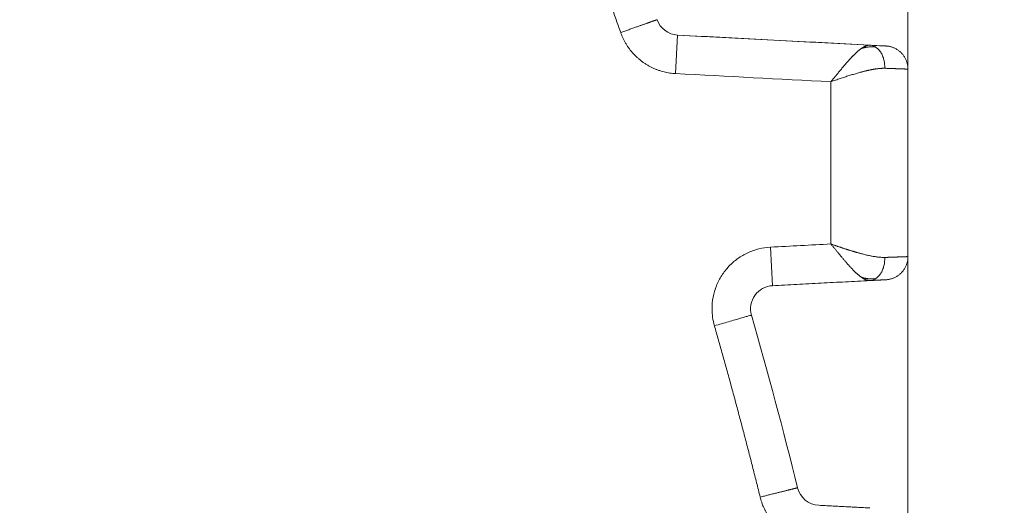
# Model space of a CAD drawing. Header units: millimetres. Extents: x 51337 to 61814, y -21781 to -12277.
# Tile 246 of 256: x 59308.77 to 59321.54, y -20698.42 to -20692.12. Entities that reach past the tile are written whole.
import ezdxf

# ---------------------------------------------------------------- set-up
doc = ezdxf.new("R2010")
doc.units = ezdxf.units.MM
doc.header["$LTSCALE"] = 0.3175
doc.layers.add('1轮廓实线层', color=7, linetype='Continuous', lineweight=18)

msp = doc.modelspace()

# ---------------------------------------------------------------- linework, layer by layer
at = {"layer": '1轮廓实线层'}
for p, q in [((59320.29339, -20692.76133), (59320.29339, -20689.19195)), ((59317.30646, -20692.3201), (59317.28029, -20692.81942)), ((59319.79898, -20692.45073), (59317.30646, -20692.3201)), ((59320.29339, -20695.19195), (59320.29339, -20692.76133)), ((59320.29339, -20695.19195), (59320.29339, -20692.76133)), ((59318.53689, -20695.5687), (59318.51072, -20695.06938)), ((59320.29339, -20698.76133), (59320.29339, -20695.19195)), ((59318.53689, -20695.5687), (59319.79751, -20695.50263))]:
    msp.add_line(p, q, dxfattribs=at)
for centre, radius, start, end in [((59255.29339, -20713.97664), 117.32051, 300.7584308, 103.5504853), ((59317.32216, -20692.02051), 0.3, 199.492274, 267), ((59317.32216, -20692.02051), 0.3, 199.492274, 267), ((59318.55259, -20695.86828), 0.3, 93, 195.974112), ((59318.55259, -20695.86828), 0.3, 93, 195.974112), ((59255.29339, -20713.97664), 65.5, 13.9476846, 15.9741119), ((59255.29339, -20713.97664), 65.5, 13.9476846, 15.9741119), ((59319.15335, -20698.11648), 0.3, 193.947685, 266.999999), ((59319.15335, -20698.11648), 0.3, 193.947685, 267)]:
    msp.add_arc(centre, radius, start, end, dxfattribs=at)
for points, weights in [([(59315.81396, -20690.26461), (59316.07649, -20690.93469), (59316.32787, -20691.60903), (59316.56801, -20692.28746)], [0.851405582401, 0.851327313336, 0.851327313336, 0.851405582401]), ([(59316.56801, -20692.28746), (59316.67941, -20692.60218), (59316.94689, -20692.80195), (59317.28029, -20692.81942)], [0.851405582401, 0.755725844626, 0.755725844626, 0.851405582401]), ([(59320.29339, -20692.76133), (59320.29339, -20692.59281), (59320.17738, -20692.47056), (59320.00909, -20692.46174)], [0.999999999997, 0.816916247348, 0.816916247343, 0.99999999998]), ([(59320.00909, -20695.49154), (59320.17738, -20695.48272), (59320.29339, -20695.36048), (59320.29339, -20695.19195)], [0.999999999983, 0.816916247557, 0.816916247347, 0.999999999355]), ([(59317.78348, -20696.08845), (59317.99438, -20696.8252), (59318.19222, -20697.56556), (59318.37694, -20698.30931)], [0.851405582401, 0.851316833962, 0.851316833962, 0.851405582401])]:
    msp.add_rational_spline(points, weights, degree=3, dxfattribs=at)
for points, weights in [([(59316.56801, -20692.28746), (59316.69822, -20692.24137), (59316.81428, -20692.20029), (59316.9013, -20692.16948), (59316.98779, -20692.13887), (59317.03887, -20692.12079), (59317.0393, -20692.12064)], [0.851405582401, 0.852121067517, 0.90165254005, 1, 0.902184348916, 0.852658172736, 0.851421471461]), ([(59318.37694, -20698.30931), (59318.511, -20698.27602), (59318.63048, -20698.24634), (59318.72007, -20698.22409), (59318.80912, -20698.20198), (59318.8617, -20698.18892), (59318.86215, -20698.18881)], [0.851405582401, 0.852121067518, 0.901652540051, 1, 0.902184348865, 0.852658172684, 0.851421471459])]:
    msp.add_rational_spline(points, weights, degree=3, knots=[0, 0, 0, 0, 0.50135553, 0.50135553, 0.50135553, 1, 1, 1, 1], dxfattribs=at)
for points, degree in [([(59319.79898, -20692.45073), (59319.38356, -20692.42896), (59318.55272, -20692.38542), (59317.72188, -20692.34187), (59317.30646, -20692.3201)], 3), ([(59319.87329, -20692.47473), (59319.77703, -20692.46424), (59319.68327, -20692.49553)], 2), ([(59320.00914, -20692.46175), (59320.00904, -20692.46174), (59319.93241, -20692.45772), (59319.79898, -20692.45073)], 3), ([(59317.28029, -20692.81942), (59317.95132, -20692.85459), (59318.62235, -20692.88975), (59319.29339, -20692.92492)], 3), ([(59319.29339, -20692.92492), (59319.29339, -20693.62607), (59319.29339, -20694.32722), (59319.29339, -20695.02836)], 3), ([(59319.29339, -20695.02836), (59319.0325, -20695.04204), (59318.77161, -20695.05571), (59318.51072, -20695.06938)], 3), ([(59319.79898, -20695.50255), (59318.53689, -20695.5687)], 1), ([(59319.6836, -20695.45771), (59319.77727, -20695.48895), (59319.8734, -20695.47849)], 2), ([(59320.00914, -20695.49154), (59320.00904, -20695.49154), (59319.90019, -20695.49725), (59319.79898, -20695.50255)], 2), ([(59317.75259, -20695.86828), (59317.75259, -20695.94263), (59317.76302, -20696.01697), (59317.78348, -20696.08845)], 3), ([(59319.13765, -20698.41607), (59319.79898, -20698.45073)], 1)]:
    msp.add_open_spline(points, degree=degree, dxfattribs=at)
for points, knots in [([(59319.29339, -20692.92492), (59319.29631, -20692.92143), (59319.30216, -20692.91445), (59319.31087, -20692.904), (59319.31953, -20692.8936), (59319.32812, -20692.88326), (59319.33664, -20692.87297), (59319.3451, -20692.86274), (59319.3535, -20692.85258), (59319.36183, -20692.84249), (59319.3701, -20692.83247), (59319.3783, -20692.82253), (59319.38643, -20692.81268), (59319.3945, -20692.80292), (59319.40251, -20692.79324), (59319.41044, -20692.78366), (59319.41831, -20692.77418), (59319.42612, -20692.76481), (59319.43385, -20692.75554), (59319.44152, -20692.74637), (59319.44912, -20692.73732), (59319.45666, -20692.72839), (59319.46413, -20692.71957), (59319.47153, -20692.71087), (59319.47886, -20692.7023), (59319.48612, -20692.69385), (59319.49332, -20692.68553), (59319.50044, -20692.67734), (59319.5075, -20692.66928), (59319.5145, -20692.66135), (59319.52142, -20692.65357), (59319.52827, -20692.64592), (59319.53506, -20692.63841), (59319.54177, -20692.63104), (59319.54842, -20692.62382), (59319.555, -20692.61674), (59319.56151, -20692.6098), (59319.56795, -20692.60301), (59319.57432, -20692.59637), (59319.58063, -20692.58988), (59319.58686, -20692.58354), (59319.59303, -20692.57735), (59319.59912, -20692.57131), (59319.60515, -20692.56542), (59319.6111, -20692.55968), (59319.61699, -20692.5541), (59319.62281, -20692.54866), (59319.62856, -20692.54339), (59319.63424, -20692.53826), (59319.63985, -20692.53329), (59319.64539, -20692.52846), (59319.65086, -20692.5238), (59319.65626, -20692.51928), (59319.66159, -20692.51492), (59319.66686, -20692.51071), (59319.67205, -20692.50665), (59319.67717, -20692.50274), (59319.68223, -20692.49898), (59319.68722, -20692.49537), (59319.69213, -20692.49191), (59319.69698, -20692.4886), (59319.70176, -20692.48544), (59319.70647, -20692.48242), (59319.71111, -20692.47954), (59319.71569, -20692.47682), (59319.72019, -20692.47423), (59319.72462, -20692.47179), (59319.72899, -20692.46949), (59319.73329, -20692.46733), (59319.73752, -20692.4653), (59319.74168, -20692.46342), (59319.74577, -20692.46167), (59319.74979, -20692.46005), (59319.75375, -20692.45857), (59319.75763, -20692.45722), (59319.76145, -20692.456), (59319.7652, -20692.45491), (59319.76889, -20692.45395), (59319.7725, -20692.45311), (59319.77605, -20692.45239), (59319.77953, -20692.4518), (59319.78294, -20692.45133), (59319.78628, -20692.45097), (59319.78956, -20692.45074), (59319.79277, -20692.45062), (59319.79591, -20692.4506), (59319.79796, -20692.45069), (59319.79898, -20692.45073)], [0, 0, 0, 0, 0.01482269, 0.02957057, 0.04424372, 0.05884216, 0.07336596, 0.08781516, 0.10218981, 0.11648998, 0.13071571, 0.14486705, 0.15894407, 0.17294682, 0.18687536, 0.20072974, 0.21451003, 0.22821628, 0.24184856, 0.25540693, 0.26889145, 0.28230218, 0.2956392, 0.30890256, 0.32209234, 0.3352086, 0.34825141, 0.36122085, 0.37411698, 0.38693989, 0.39968964, 0.41236631, 0.42496998, 0.43750072, 0.44995862, 0.46234376, 0.47465622, 0.48689609, 0.49906344, 0.51115838, 0.52318098, 0.53513134, 0.54700956, 0.55881571, 0.57054991, 0.58221224, 0.59380282, 0.60532173, 0.61676908, 0.62814498, 0.63944953, 0.65068284, 0.66184503, 0.6729362, 0.68395648, 0.69490597, 0.70578481, 0.7165931, 0.72733099, 0.73799859, 0.74859603, 0.75912345, 0.76958098, 0.77996875, 0.79028692, 0.80053562, 0.810715, 0.82082521, 0.8308664, 0.84083872, 0.85074234, 0.86057742, 0.87034412, 0.88004262, 0.88967307, 0.89923567, 0.90873059, 0.91815802, 0.92751814, 0.93681114, 0.94603723, 0.95519659, 0.96428945, 0.973316, 0.98227646, 0.99117105, 1, 1, 1, 1]), ([(59319.99324, -20692.75032), (59319.99416, -20692.71573), (59319.98915, -20692.65986), (59319.96618, -20692.58886), (59319.94118, -20692.54098), (59319.90971, -20692.50165), (59319.87387, -20692.47299), (59319.83608, -20692.45571), (59319.81111, -20692.45137), (59319.79898, -20692.45073)], [0, 0, 0, 0, 0.24935533, 0.37446404, 0.49957276, 0.62468147, 0.74979019, 0.8748989, 1, 1, 1, 1]), ([(59319.99324, -20692.75032), (59319.98976, -20692.75034), (59319.9828, -20692.75037), (59319.97214, -20692.75063), (59319.96129, -20692.75105), (59319.95025, -20692.75164), (59319.93901, -20692.7524), (59319.92758, -20692.75333), (59319.91596, -20692.75442), (59319.90414, -20692.75569), (59319.89214, -20692.75713), (59319.87994, -20692.75874), (59319.86755, -20692.76051), (59319.85498, -20692.76246), (59319.84222, -20692.76457), (59319.82927, -20692.76685), (59319.81614, -20692.76931), (59319.80282, -20692.77193), (59319.78933, -20692.77472), (59319.77565, -20692.77768), (59319.76179, -20692.78081), (59319.74776, -20692.78411), (59319.73356, -20692.78758), (59319.71918, -20692.79122), (59319.70464, -20692.79502), (59319.68645, -20692.79995), (59319.66446, -20692.80607), (59319.63852, -20692.81342), (59319.61209, -20692.82107), (59319.58516, -20692.82902), (59319.55777, -20692.83727), (59319.52993, -20692.84582), (59319.50165, -20692.85467), (59319.47295, -20692.86381), (59319.44386, -20692.87325), (59319.41439, -20692.88299), (59319.38458, -20692.89303), (59319.35443, -20692.90336), (59319.32398, -20692.91399), (59319.30362, -20692.92126), (59319.29339, -20692.92492)], [0, 0, 0, 0, 0.01820512, 0.03649684, 0.05487758, 0.07334972, 0.09191562, 0.1105776, 0.12933793, 0.14819888, 0.16716264, 0.18623139, 0.20540727, 0.22469239, 0.24408882, 0.26359858, 0.28322367, 0.30296607, 0.32282768, 0.34281042, 0.36291613, 0.38314664, 0.40350375, 0.42398921, 0.44460475, 0.46535206, 0.50094825, 0.53693522, 0.57331519, 0.61009031, 0.64726264, 0.6848342, 0.72280693, 0.76118271, 0.79996338, 0.8391507, 0.87874638, 0.9187521, 0.95916945, 1, 1, 1, 1]), ([(59320.29339, -20692.76133), (59320.29332, -20692.76133), (59320.29322, -20692.76132), (59320.29289, -20692.76131), (59320.29222, -20692.76129), (59320.29128, -20692.76125), (59320.29006, -20692.7612), (59320.28856, -20692.76115), (59320.28679, -20692.76108), (59320.28474, -20692.761), (59320.28241, -20692.76091), (59320.27979, -20692.76081), (59320.27689, -20692.7607), (59320.27371, -20692.76058), (59320.27024, -20692.76045), (59320.26649, -20692.76031), (59320.26244, -20692.76016), (59320.25811, -20692.76), (59320.25349, -20692.75983), (59320.24857, -20692.75965), (59320.24337, -20692.75945), (59320.23787, -20692.75925), (59320.23208, -20692.75904), (59320.226, -20692.75881), (59320.21962, -20692.75858), (59320.21295, -20692.75834), (59320.20599, -20692.75808), (59320.19874, -20692.75782), (59320.19119, -20692.75754), (59320.18335, -20692.75725), (59320.17522, -20692.75696), (59320.1668, -20692.75665), (59320.15808, -20692.75633), (59320.14908, -20692.756), (59320.13979, -20692.75567), (59320.1302, -20692.75532), (59320.12034, -20692.75496), (59320.11018, -20692.75459), (59320.09974, -20692.75421), (59320.08902, -20692.75382), (59320.07801, -20692.75342), (59320.06673, -20692.75301), (59320.05517, -20692.75259), (59320.04333, -20692.75215), (59320.03122, -20692.75171), (59320.01884, -20692.75126), (59320.0062, -20692.7508), (59319.99756, -20692.75048), (59319.99324, -20692.75032)], [0, 0, 0, 0, 0.01613645, 0.0368212, 0.05755942, 0.07835114, 0.09919634, 0.12009505, 0.14104726, 0.16205299, 0.18311225, 0.20422504, 0.22539137, 0.24661125, 0.26788469, 0.28921169, 0.31059226, 0.33202641, 0.35351415, 0.37505548, 0.39665041, 0.41829895, 0.4400011, 0.46175688, 0.48356628, 0.50542932, 0.52734601, 0.54931635, 0.57134034, 0.593418, 0.61554933, 0.63773434, 0.65997303, 0.68226542, 0.7046115, 0.72701129, 0.74946478, 0.771972, 0.79453294, 0.81714761, 0.83981601, 0.86253816, 0.88531406, 0.90814371, 0.93102713, 0.95396431, 0.97695526, 1, 1, 1, 1]), ([(59319.79898, -20695.50255), (59319.79742, -20695.50261), (59319.79427, -20695.50272), (59319.78941, -20695.50258), (59319.78441, -20695.50219), (59319.77928, -20695.50153), (59319.774, -20695.50061), (59319.76859, -20695.49941), (59319.76304, -20695.49794), (59319.75735, -20695.49618), (59319.75151, -20695.49414), (59319.74554, -20695.4918), (59319.73943, -20695.48918), (59319.73317, -20695.48625), (59319.72678, -20695.48303), (59319.72024, -20695.4795), (59319.71357, -20695.47566), (59319.70675, -20695.47151), (59319.69979, -20695.46704), (59319.69269, -20695.46227), (59319.68544, -20695.45717), (59319.67806, -20695.45175), (59319.67053, -20695.44601), (59319.66286, -20695.43995), (59319.65505, -20695.43357), (59319.6471, -20695.42686), (59319.63901, -20695.41983), (59319.63077, -20695.41247), (59319.62239, -20695.40479), (59319.61387, -20695.39679), (59319.60521, -20695.38847), (59319.5964, -20695.37982), (59319.58746, -20695.37086), (59319.57837, -20695.36158), (59319.56914, -20695.35199), (59319.55977, -20695.34209), (59319.55026, -20695.33188), (59319.5406, -20695.32138), (59319.53081, -20695.31057), (59319.52088, -20695.29947), (59319.5108, -20695.28809), (59319.50059, -20695.27643), (59319.49024, -20695.26449), (59319.47974, -20695.25228), (59319.46911, -20695.23982), (59319.45834, -20695.2271), (59319.44744, -20695.21414), (59319.43639, -20695.20095), (59319.42521, -20695.18753), (59319.4139, -20695.17389), (59319.40244, -20695.16006), (59319.39086, -20695.14603), (59319.37913, -20695.13181), (59319.36728, -20695.11743), (59319.35529, -20695.10289), (59319.34316, -20695.08821), (59319.33091, -20695.0734), (59319.31852, -20695.05847), (59319.30601, -20695.04344), (59319.2976, -20695.0334), (59319.29339, -20695.02836)], [0, 0, 0, 0, 0.01329398, 0.02671815, 0.04027312, 0.0539595, 0.06777789, 0.08172885, 0.09581295, 0.11003072, 0.12438269, 0.13886938, 0.15349128, 0.16824887, 0.18314262, 0.198173, 0.21334045, 0.22864539, 0.24408826, 0.25966947, 0.27538941, 0.29124847, 0.30724703, 0.32338547, 0.33966414, 0.35608339, 0.37264356, 0.38934499, 0.406188, 0.42317291, 0.44030003, 0.45756966, 0.47498208, 0.4925376, 0.51023648, 0.528079, 0.54606542, 0.56419602, 0.58247103, 0.60089071, 0.6194553, 0.63816504, 0.65702015, 0.67602087, 0.69516741, 0.71445999, 0.73389881, 0.7534841, 0.77321603, 0.79309482, 0.81312066, 0.83329373, 0.85361422, 0.8740823, 0.89469817, 0.91546197, 0.9363739, 0.9574341, 0.97864275, 1, 1, 1, 1]), ([(59319.29339, -20695.02836), (59319.29834, -20695.03014), (59319.30821, -20695.03368), (59319.32301, -20695.03892), (59319.33774, -20695.04409), (59319.35241, -20695.0492), (59319.36701, -20695.05423), (59319.38153, -20695.0592), (59319.39598, -20695.06409), (59319.41035, -20695.06892), (59319.42465, -20695.07368), (59319.43885, -20695.07837), (59319.45297, -20695.08299), (59319.46701, -20695.08754), (59319.48095, -20695.09202), (59319.4948, -20695.09643), (59319.50855, -20695.10077), (59319.5222, -20695.10504), (59319.53576, -20695.10924), (59319.54921, -20695.11338), (59319.56256, -20695.11744), (59319.5758, -20695.12144), (59319.58894, -20695.12536), (59319.60196, -20695.12922), (59319.61488, -20695.133), (59319.62768, -20695.13672), (59319.64036, -20695.14037), (59319.65293, -20695.14395), (59319.66539, -20695.14746), (59319.67772, -20695.1509), (59319.69495, -20695.15566), (59319.71691, -20695.16153), (59319.74337, -20695.16816), (59319.76924, -20695.17422), (59319.7945, -20695.1797), (59319.81916, -20695.18461), (59319.84318, -20695.18893), (59319.86658, -20695.19268), (59319.88933, -20695.19586), (59319.91143, -20695.19845), (59319.93288, -20695.20047), (59319.95367, -20695.2019), (59319.97383, -20695.2028), (59319.98679, -20695.20291), (59319.99324, -20695.20296)], [0, 0, 0, 0, 0.01975926, 0.03942234, 0.05898941, 0.07846064, 0.09783622, 0.11711631, 0.13630111, 0.1553908, 0.17438556, 0.19328559, 0.21209108, 0.23080222, 0.24941922, 0.26794228, 0.2863716, 0.30470739, 0.32294986, 0.34109924, 0.35915573, 0.37711956, 0.39499095, 0.41277013, 0.43045734, 0.44805282, 0.46555679, 0.4829695, 0.50029121, 0.51752216, 0.53466261, 0.57285755, 0.61060887, 0.64792749, 0.68482471, 0.72131223, 0.75740214, 0.79310694, 0.82843954, 0.86341324, 0.89804178, 0.93233932, 0.9663204, 1, 1, 1, 1]), ([(59318.51072, -20695.06938), (59318.46018, -20695.07203), (59318.40989, -20695.07949), (59318.31161, -20695.10377), (59318.26363, -20695.12058), (59318.1717, -20695.16296), (59318.12775, -20695.18853), (59318.04547, -20695.24749), (59318.00713, -20695.28089), (59317.93745, -20695.35432), (59317.90611, -20695.39435), (59317.85153, -20695.4796), (59317.8283, -20695.52483), (59317.79079, -20695.61885), (59317.77651, -20695.66765), (59317.75741, -20695.76706), (59317.75259, -20695.81767), (59317.75259, -20695.86828)], [0, 0, 0, 0, 0.125, 0.125, 0.25, 0.25, 0.375, 0.375, 0.5, 0.5, 0.625, 0.625, 0.75, 0.75, 0.875, 0.875, 1, 1, 1, 1]), ([(59319.79898, -20695.50255), (59319.81111, -20695.50192), (59319.83608, -20695.49757), (59319.87387, -20695.4803), (59319.90971, -20695.45164), (59319.94118, -20695.41231), (59319.96618, -20695.36442), (59319.98915, -20695.29343), (59319.99416, -20695.23755), (59319.99324, -20695.20296)], [0, 0, 0, 0, 0.1251011, 0.25020982, 0.37531853, 0.50042725, 0.62553596, 0.75064468, 1, 1, 1, 1]), ([(59319.99324, -20695.20296), (59319.99714, -20695.20282), (59320.00493, -20695.20253), (59320.01637, -20695.20212), (59320.0276, -20695.20171), (59320.03861, -20695.2013), (59320.04939, -20695.20091), (59320.05996, -20695.20052), (59320.07029, -20695.20015), (59320.08041, -20695.19978), (59320.09029, -20695.19942), (59320.09994, -20695.19907), (59320.10937, -20695.19872), (59320.11856, -20695.19839), (59320.12752, -20695.19806), (59320.13624, -20695.19775), (59320.14474, -20695.19744), (59320.15299, -20695.19714), (59320.16101, -20695.19685), (59320.1688, -20695.19656), (59320.17635, -20695.19629), (59320.18366, -20695.19602), (59320.19073, -20695.19576), (59320.19757, -20695.19551), (59320.20416, -20695.19527), (59320.21052, -20695.19504), (59320.21664, -20695.19481), (59320.22253, -20695.1946), (59320.22817, -20695.19439), (59320.23358, -20695.19419), (59320.23874, -20695.194), (59320.24367, -20695.19382), (59320.24836, -20695.19364), (59320.25282, -20695.19348), (59320.25704, -20695.19332), (59320.26102, -20695.19317), (59320.26477, -20695.19304), (59320.26828, -20695.1929), (59320.27156, -20695.19278), (59320.27461, -20695.19267), (59320.27742, -20695.19256), (59320.28, -20695.19246), (59320.28235, -20695.19237), (59320.28447, -20695.19229), (59320.28636, -20695.19222), (59320.28803, -20695.19216), (59320.28947, -20695.1921), (59320.29068, -20695.19206), (59320.29167, -20695.19202), (59320.29244, -20695.19199), (59320.29298, -20695.19197), (59320.29323, -20695.19196), (59320.29333, -20695.19195), (59320.29339, -20695.19195)], [0, 0, 0, 0, 0.02079045, 0.04153715, 0.06224009, 0.08289928, 0.10351473, 0.12408644, 0.14461441, 0.16509865, 0.18553916, 0.20593596, 0.22628903, 0.2465984, 0.26686405, 0.287086, 0.30726426, 0.32739882, 0.34748969, 0.36753688, 0.38754039, 0.40750022, 0.42741639, 0.44728889, 0.46711773, 0.48690292, 0.50664446, 0.52634236, 0.54599662, 0.56560724, 0.58517424, 0.60469761, 0.62417737, 0.64361351, 0.66300605, 0.68235498, 0.70166032, 0.72092207, 0.74014023, 0.75931482, 0.77844583, 0.79753327, 0.81657715, 0.83557747, 0.85453424, 0.87344747, 0.89231715, 0.91114331, 0.92992593, 0.94866504, 0.96736062, 0.9860127, 1, 1, 1, 1]), ([(59317.78348, -20696.08845), (59317.81495, -20696.07944), (59317.84641, -20696.07044), (59317.90812, -20696.05277), (59317.93837, -20696.04411), (59317.9965, -20696.02747), (59318.02438, -20696.01949), (59318.0767, -20696.00451), (59318.10114, -20695.99752), (59318.14563, -20695.98478), (59318.16569, -20695.97904), (59318.20064, -20695.96903), (59318.21555, -20695.96477), (59318.23963, -20695.95787), (59318.2488, -20695.95525), (59318.26103, -20695.95175), (59318.26423, -20695.95083), (59318.26413, -20695.95086)], [0, 0, 0, 0, 0.12512807, 0.12512807, 0.25025614, 0.25025614, 0.37538421, 0.37538421, 0.50051229, 0.50051229, 0.62564036, 0.62564036, 0.75076843, 0.75076843, 0.8758965, 0.8758965, 1, 1, 1, 1]), ([(59318.37694, -20698.30931), (59318.37809, -20698.31389), (59318.38139, -20698.32698), (59318.38855, -20698.35247), (59318.4006, -20698.38963), (59318.41688, -20698.43157), (59318.43523, -20698.47153), (59318.45186, -20698.50324), (59318.46558, -20698.52695), (59318.48419, -20698.55652), (59318.50925, -20698.59177), (59318.54212, -20698.63227), (59318.57292, -20698.6659), (59318.60058, -20698.69324), (59318.62429, -20698.71486), (59318.6426, -20698.73061), (59318.65684, -20698.74241), (59318.6687, -20698.75182), (59318.68072, -20698.761), (59318.69292, -20698.76995), (59318.70529, -20698.77865), (59318.71781, -20698.7871), (59318.73048, -20698.79531), (59318.7433, -20698.80326), (59318.75625, -20698.81095), (59318.76932, -20698.81839), (59318.78252, -20698.82556), (59318.79582, -20698.83246), (59318.80923, -20698.83909), (59318.82274, -20698.84546), (59318.83633, -20698.85155), (59318.85, -20698.85737), (59318.86375, -20698.86291), (59318.87755, -20698.86818), (59318.89141, -20698.87318), (59318.90532, -20698.87789), (59318.91927, -20698.88233), (59318.93324, -20698.8865), (59318.94724, -20698.89039), (59318.96126, -20698.894), (59318.97529, -20698.89735), (59318.98931, -20698.90042), (59319.00333, -20698.90322), (59319.01733, -20698.90575), (59319.03131, -20698.90802), (59319.04527, -20698.91003), (59319.05919, -20698.91178), (59319.07306, -20698.91327), (59319.08689, -20698.9145), (59319.10066, -20698.9155), (59319.10983, -20698.91595), (59319.11441, -20698.91618)], [0, 0, 0, 0, 0.0138419, 0.03959247, 0.07760984, 0.12837143, 0.17141692, 0.20648969, 0.23331746, 0.25171997, 0.30895423, 0.35998834, 0.40459357, 0.44262323, 0.47399224, 0.49865811, 0.51344862, 0.52824032, 0.54303045, 0.55781624, 0.57259494, 0.5873638, 0.6021201, 0.61686111, 0.63158414, 0.64628651, 0.66096555, 0.67561864, 0.69024317, 0.70483658, 0.71939633, 0.73391992, 0.74840488, 0.7628488, 0.77724928, 0.791604, 0.80591067, 0.82016705, 0.83437094, 0.84852021, 0.86261277, 0.87664658, 0.89061967, 0.90453011, 0.91837605, 0.93215567, 0.94586723, 0.95950904, 0.97307948, 0.98657697, 1, 1, 1, 1])]:
    msp.add_open_spline(points, degree=3, knots=knots, dxfattribs=at)

doc.saveas('drawing.dxf')
